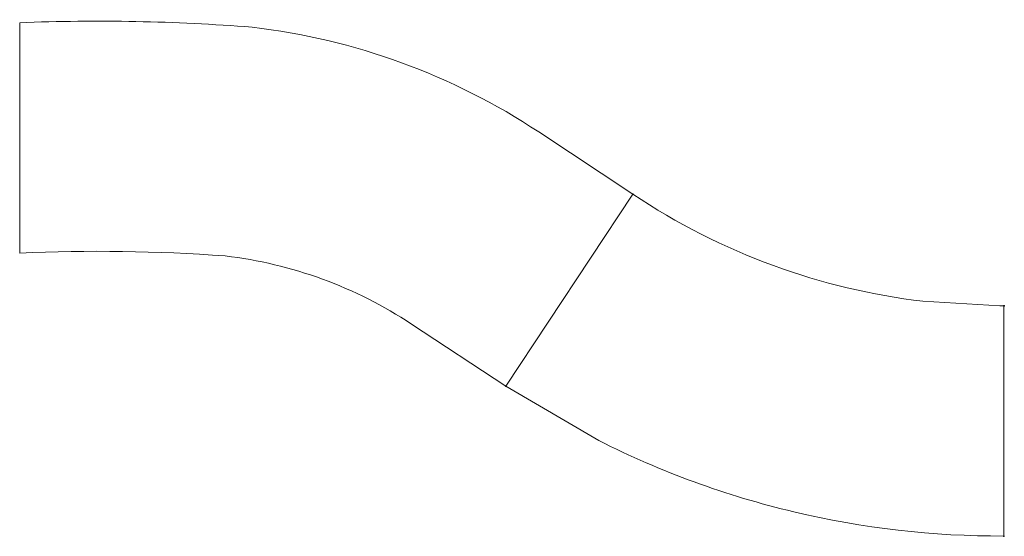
# Model space of a CAD drawing. Header units: millimetres. Extents: x 0 to 2990, y -1561 to 9.
import ezdxf

# ---------------------------------------------------------------- set-up
doc = ezdxf.new("R2010")
doc.units = ezdxf.units.MM
doc.linetypes.add('________________', pattern=[0])

msp = doc.modelspace()

# ---------------------------------------------------------------- linework, layer by layer
at = {"color": 6, "linetype": '________________', "lineweight": 0, "true_color": 0xff00ff, "extrusion": (0, 0, -1)}
for points in [[(0, 0, 0.029231), (-705.9, -13.6, 0.058511), (-1159.7, -121.7, 0.058511), (-1576.2, -332), (-1862, -521), (-1475.8, -1104.8), (-1189.9, -915.8, -0.058511), (-919.3, -779.1, -0.058511), (-624.3, -708.9, -0.029231), (0, -700)], [(-2988.7, -860), (-2988.7, -1560, 0.059645), (-2350.6, -1486.6, 0.058511), (-1759.1, -1270.2), (-1475.8, -1104.8), (-1862, -521, -0.060021), (-2289, -738.3, -0.058511), (-2742.8, -846.4), (-2976, -860)]]:
    msp.add_lwpolyline(points, format="xyb", close=True, dxfattribs=at)
at = {"color": 213, "true_color": 0xc060c0}
for p in [(1862, -521), (2988.7, -860), (1475.8, -1104.8)]:
    msp.add_point(p, dxfattribs=at)
at = {"color": 92, "true_color": 0x00c000}
for p in [(2990, -860), (2988.7, -1560)]:
    msp.add_point(p, dxfattribs=at)

doc.saveas('drawing.dxf')
